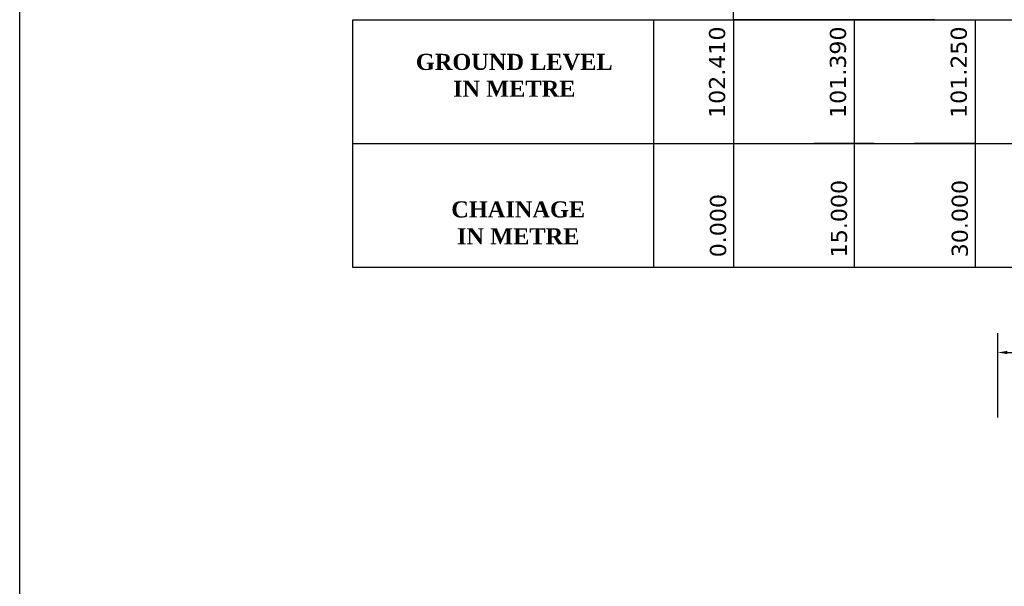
# Model space of a CAD drawing. Header units: feet. Extents: x -7746059455 to -3872629402, y -13315170765 to -6657188523.
# Tile 30 of 52: x -3872848980 to -3872833704, y -6657598257 to -6657589469. Entities that reach past the tile are written whole.
import ezdxf

# ---------------------------------------------------------------- set-up
doc = ezdxf.new("R2010")
doc.units = ezdxf.units.FT
doc.header["$MEASUREMENT"] = 0
doc.header["$PDMODE"] = 34
doc.header["$PDSIZE"] = 40
for name, color, linetype in [('CHAINAGE', 7, 'Continuous'), ('TEX', 6, 'Continuous'), ('TEXT', 7, 'Continuous')]:
    doc.layers.add(name, color=color, linetype=linetype)
doc.styles.get("Standard").update_dxf_attribs({"font": 'verdana.ttf', "height": 264})
doc.dimstyles.new('Copy of ISO-25--------4', dxfattribs={"dimtxt": 200, "dimasz": 150, "dimexe": 300, "dimexo": 300, "dimgap": 0.02, "dimtad": 0, "dimtih": 1, "dimtoh": 1, "dimdec": 0, "dimlfac": 4, "dimdsep": 46, "dimtxsty": 'Standard', "dimcen": 150, "dimclrd": 1, "dimclre": 1, "dimclrt": 1, "dimadec": 0, "dimazin": 0, "dimtfac": 1, "dimtdec": 0, "dimtmove": 2, "dimatfit": 3, "dimfxl": 300, "dimarcsym": 0})

# ---------------------------------------------------------------- blocks, each defined once
blk = doc.blocks.new('*D92')
at = {"layer": 'Defpoints', "color": 0, "ltscale": 20, "transparency": 16777216}
for p in [(-3872825174.039328, -6657594630), (-3872833806.867835, -6657595937.543044), (-3872825174.039328, -6657595937.543044)]:
    blk.add_point(p, dxfattribs=at)
at = {"layer": 'TEX', "color": 1, "lineweight": -2, "ltscale": 20, "transparency": 16777216}
for p, q in [((-3872833806.867835, -6657595637.543044), (-3872833806.867835, -6657594330)), ((-3872825174.039328, -6657595637.543044), (-3872825174.039328, -6657594330)), ((-3872833656.867835, -6657594630), (-3872831389.092789, -6657594630)), ((-3872825324.039328, -6657594630), (-3872827591.814374, -6657594630))]:
    blk.add_line(p, q, dxfattribs=at)
at = {"layer": 'TEX', "color": 1, "ltscale": 20, "transparency": 16777216}
for points in [[(-3872833656.867835, -6657594605), (-3872833656.867835, -6657594655), (-3872833806.867835, -6657594630)], [(-3872825324.039328, -6657594605), (-3872825324.039328, -6657594655), (-3872825174.039328, -6657594630)]]:
    blk.add_solid(points, dxfattribs=at)
at = {"layer": 'TEX', "color": 1, "ltscale": 20, "transparency": 16777216, "insert": (-3872829490.453582, -6657594630), "char_height": 264, "attachment_point": 5}
blk.add_mtext('ROAD WIDTH 8.40 M', dxfattribs=at)

msp = doc.modelspace()

# ---------------------------------------------------------------- linework, layer by layer
at = {"layer": 'CHAINAGE', "color": 3}
for p, q in [((-3872839139.995118, -6657593309.999999), (-3872839139.995119, -6657589468.75837)), ((-3872843810, -6657591389.379185), (-3872808533.261878, -6657591389.379183))]:
    msp.add_line(p, q, dxfattribs=at)
msp.add_lwpolyline([(-3872808533.261878, -6657593310), (-3872843810, -6657593309.999999), (-3872843810, -6657589468.75837), (-3872808533.261878, -6657589468.758366)], dxfattribs=at)
at = {"layer": 'TEX', "color": 3, "ltscale": 20}
for p, q in [((-3872837908.261878, -6657589468.758369), (-3872837908.261878, -6657568263.758369)), ((-3872837908.261878, -6657589468.75837), (-3872837908.261878, -6657593310)), ((-3872836658.261878, -6657589468.758371), (-3872837908.261878, -6657589468.758371)), ((-3872834783.261878, -6657589468.758371), (-3872836658.261878, -6657589468.758371)), ((-3872836033.261878, -6657589468.75837), (-3872836033.261878, -6657593310)), ((-3872834158.261878, -6657589468.75837), (-3872834158.261878, -6657593310)), ((-3872835720.761879, -6657591389.379186), (-3872836658.261879, -6657591389.379186)), ((-3872834158.261878, -6657591389.379185), (-3872835095.761879, -6657591389.379185)), ((-3872836658.261878, -6657593309.999999), (-3872837908.261878, -6657593310.000001)), ((-3872834783.261878, -6657593310.000001), (-3872836658.261878, -6657593310.000001))]:
    msp.add_line(p, q, dxfattribs=at)
msp.add_lwpolyline([(-3872848980, -6657564280), (-3872779780, -6657564280), (-3872779780, -6657607604.691504), (-3872848980, -6657607604.691504)], close=True, dxfattribs=at)

# ---------------------------------------------------------------- texts
at = {"layer": 'CHAINAGE', "color": 241}
for s, p in [('102.410', (-3872838035.934354, -6657590992.261148)), ('101.390', (-3872836160.934354, -6657590992.261148)), ('101.250', (-3872834285.934354, -6657590992.261148))]:
    msp.add_text(s, height=250, rotation=90, dxfattribs=at).set_placement(p)
at = {"layer": 'CHAINAGE', "color": 241, "char_height": 250, "width": 1234.1875, "attachment_point": 7, "rotation": 90}
for s, insert in [('15.000', (-3872836140.635026, -6657593153.668618)), ('30.000', (-3872834265.635026, -6657593153.668618)), ('0.000', (-3872838015.635026, -6657593153.668618))]:
    msp.add_mtext(s, dxfattribs=dict(at, insert=insert))
at = {"layer": 'TEXT', "color": 6, "char_height": 250, "width": 6355.93890626, "attachment_point": 2}
for s, insert in [('{\\fTimes New Roman|b1|i0|c0|p18;GROUND LEVEL\\PIN METRE}', (-3872841307.396086, -6657589998.065382)), ('{\\fTimes New Roman|b1|i0|c0|p18;CHAINAGE \\PIN METRE}', (-3872841245.928043, -6657592285.787119))]:
    msp.add_mtext(s, dxfattribs=dict(at, insert=insert))

# ---------------------------------------------------------------- dimensions: what is measured, and where the dimension line sits
at = {"layer": 'TEX', "ltscale": 20}
dim = msp.add_linear_dim(base=(-3872825174.039328, -6657594630), p1=(-3872833806.867835, -6657595937.543044), p2=(-3872825174.039328, -6657595937.543044), text='ROAD WIDTH 8.40 M', dimstyle='Copy of ISO-25--------4', dxfattribs=at)
dim.commit()
dim.dimension.update_dxf_attribs({"geometry": '*D92', "text_midpoint": (-3872829490.453582, -6657594630)})

doc.saveas('drawing.dxf')
